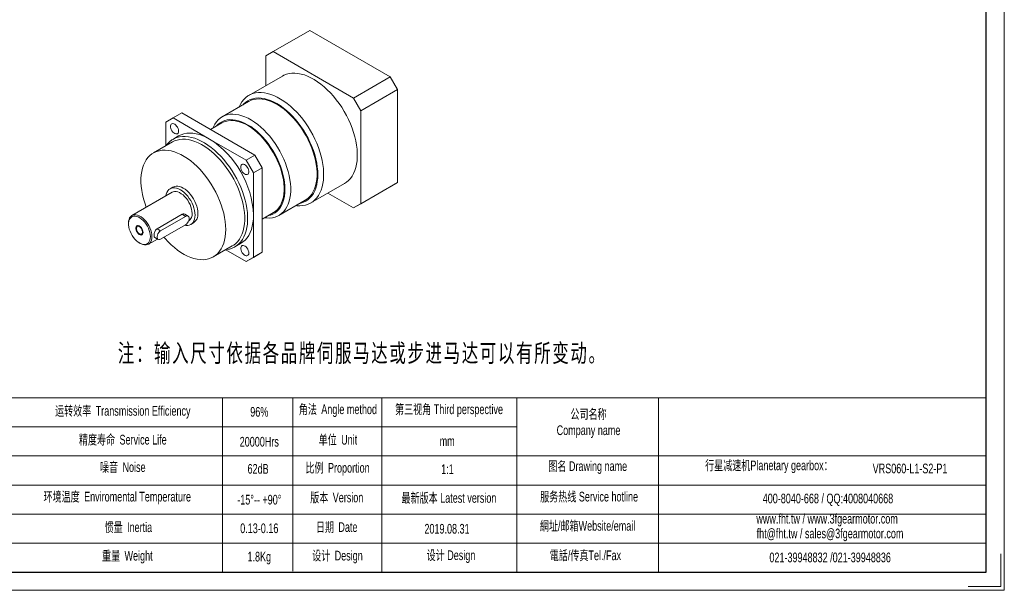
# Model space of a CAD drawing. Header units: millimetres. Extents: x 3840 to 4430, y -122 to 296.
# Tile 2 of 3: x 4049 to 4430, y -122 to 99. Entities that reach past the tile are written whole.
import ezdxf

# ---------------------------------------------------------------- set-up
doc = ezdxf.new("R2010")
doc.units = ezdxf.units.MM
doc.layers.get('0').update_dxf_attribs({"lineweight": 0})
doc.layers.add('SLD-0', color=7, linetype='Continuous', lineweight=18)
doc.layers.add('图框_外框线', color=7, linetype='Continuous', lineweight=18)
doc.styles.add('标准', font='arial.ttf', dxfattribs={"width": 0.667})

msp = doc.modelspace()

# ---------------------------------------------------------------- linework, layer by layer
at = {"color": 7, "linetype": 'Continuous', "lineweight": 15}
for p, q in [((4161.04, 94.8), (4146.9, 86.64)), ((4161.04, 94.8), (4192.15, 76.84)), ((4146.9, 86.64), (4144.07, 85)), ((4144.07, 73.52), (4144.07, 85)), ((4146.9, 86.64), (4178.01, 68.68)), ((4150.46, 77.21), (4137.45, 69.7)), ((4178.01, 68.68), (4192.15, 76.84)), ((4192.15, 76.84), (4194.98, 71.94)), ((4180.84, 63.78), (4178.01, 68.68)), ((4194.98, 71.94), (4180.84, 63.78)), ((4194.98, 71.94), (4194.98, 36.01)), ((4137.31, 67.31), (4127.13, 61.44)), ((4108.15, 61), (4105.32, 59.37)), ((4111.54, 62.96), (4108.15, 61)), ((4108.15, 61), (4122.29, 52.84)), ((4111.54, 62.96), (4139.83, 46.63)), ((4180.84, 63.78), (4180.84, 27.85)), ((4105.32, 50.23), (4105.32, 59.37)), ((4127, 59.05), (4122.66, 56.54)), ((4110.29, 54.03), (4108.03, 52.72)), ((4107.86, 51.7), (4100.51, 47.45)), ((4122.29, 52.84), (4136.43, 44.67)), ((4136.43, 44.67), (4139.83, 46.63)), ((4139.83, 46.63), (4142.66, 41.73)), ((4139.26, 39.77), (4136.43, 44.67)), ((4142.66, 41.73), (4139.26, 39.77)), ((4139.26, 39.77), (4139.26, 23.44)), ((4142.66, 41.73), (4142.66, 9.07)), ((4161.44, 28.13), (4174.45, 35.64)), ((4192.15, 34.38), (4178.01, 26.22)), ((4180.84, 27.85), (4194.98, 36.01)), ((4194.98, 36.01), (4192.15, 34.38)), ((4107.78, 32.25), (4092.22, 23.27)), ((4108.11, 34.29), (4106.98, 33.64)), ((4178.01, 26.22), (4168.07, 31.95)), ((4149.13, 23.33), (4159.31, 29.21)), ((4178.01, 26.22), (4180.84, 27.85)), ((4111.6, 23.74), (4101.98, 18.19)), ((4112.96, 22.95), (4103.34, 17.4)), ((4112.96, 22.95), (4111.6, 23.74)), ((4113.96, 23.05), (4112.72, 23.77)), ((4139.26, 23.44), (4139.26, 7.11)), ((4142.66, 21.9), (4147, 24.41)), ((4090.9, 20.34), (4090.9, 20.01)), ((4103.34, 14.14), (4112.96, 19.69)), ((4114.16, 21.16), (4114.18, 21.17)), ((4114.98, 19.78), (4116.11, 20.43)), ((4103.34, 17.4), (4101.98, 18.19)), ((4095.14, 12.67), (4095.42, 12.5)), ((4098.62, 12.19), (4102.09, 14.18)), ((4101.1, 14.75), (4102.34, 14.04)), ((4123.71, 7.27), (4131.06, 11.51)), ((4132.03, 11.15), (4134.29, 12.45)), ((4136.43, 5.48), (4128.52, 10.05)), ((4139.26, 7.11), (4142.66, 9.07)), ((4142.66, 9.07), (4139.83, 7.44)), ((4139.83, 7.44), (4136.43, 5.48)), ((4136.43, 5.48), (4139.26, 7.11))]:
    msp.add_line(p, q, dxfattribs=at)
for points in [[(4174.45, 35.64), (4175.22, 36.15), (4176.03, 36.83), (4176.76, 37.63), (4177.41, 38.53), (4177.98, 39.54), (4178.45, 40.64), (4178.83, 41.84), (4179.12, 43.12), (4179.32, 44.47), (4179.41, 45.89), (4179.41, 47.38), (4179.32, 48.91), (4179.12, 50.49), (4178.83, 52.1), (4178.45, 53.74), (4177.98, 55.39), (4177.41, 57.05), (4176.76, 58.7), (4176.03, 60.35), (4175.22, 61.96), (4174.34, 63.55), (4173.39, 65.1), (4172.38, 66.6), (4171.31, 68.03), (4170.19, 69.41), (4169.02, 70.7), (4167.82, 71.92), (4166.59, 73.05), (4165.33, 74.08), (4164.06, 75.01), (4162.78, 75.83), (4161.49, 76.55), (4160.21, 77.15), (4158.95, 77.62), (4157.7, 77.98), (4156.48, 78.22), (4155.3, 78.33), (4154.16, 78.31), (4153.06, 78.17), (4152.02, 77.9), (4151.04, 77.51), (4150.46, 77.21)], [(4133.65, 65.2), (4133.68, 65.26), (4134.19, 66.32), (4134.8, 67.27), (4135.49, 68.13), (4136.26, 68.87), (4137.11, 69.49), (4138.03, 70), (4139.01, 70.39), (4140.05, 70.66), (4141.15, 70.8), (4142.29, 70.82), (4143.47, 70.71), (4144.69, 70.47), (4145.94, 70.11), (4147.2, 69.63), (4148.48, 69.04), (4149.77, 68.32), (4151.05, 67.5), (4152.32, 66.57), (4153.58, 65.54), (4154.81, 64.41), (4156.01, 63.19), (4157.18, 61.89), (4158.3, 60.52), (4159.37, 59.08), (4160.38, 57.59), (4161.33, 56.04), (4162.21, 54.45), (4163.02, 52.83), (4163.75, 51.19), (4164.4, 49.54), (4164.97, 47.88), (4165.44, 46.23), (4165.82, 44.59), (4166.11, 42.98), (4166.31, 41.4), (4166.4, 39.87), (4166.4, 38.38), (4166.31, 36.96), (4166.11, 35.61), (4165.82, 34.33), (4165.44, 33.13), (4164.97, 32.03), (4164.4, 31.02), (4163.75, 30.12), (4163.02, 29.32), (4162.21, 28.63), (4161.33, 28.07), (4160.38, 27.62), (4159.37, 27.29), (4158.3, 27.09), (4157.18, 27.01), (4156.01, 27.05), (4155.65, 27.09)], [(4157.21, 27.99), (4157.62, 28.09), (4158.6, 28.42), (4159.51, 28.86), (4160.36, 29.43), (4161.13, 30.11), (4161.82, 30.91), (4162.43, 31.81), (4162.95, 32.81), (4163.38, 33.91), (4163.72, 35.1), (4163.96, 36.37), (4164.1, 37.71), (4164.15, 39.12), (4164.1, 40.58), (4163.96, 42.09), (4163.72, 43.64), (4163.38, 45.22), (4162.95, 46.81), (4162.43, 48.42), (4161.82, 50.02), (4161.13, 51.62), (4160.36, 53.19), (4159.51, 54.73), (4158.6, 56.23), (4157.62, 57.68), (4156.59, 59.08), (4155.5, 60.41), (4154.37, 61.66), (4153.21, 62.83), (4152.01, 63.91), (4150.79, 64.9), (4149.56, 65.78), (4148.31, 66.55), (4147.07, 67.21), (4145.84, 67.76), (4144.62, 68.18), (4143.42, 68.48), (4142.25, 68.66), (4141.12, 68.71), (4140.04, 68.63), (4139, 68.43), (4138.03, 68.11), (4137.11, 67.66), (4136.27, 67.09), (4135.5, 66.41), (4135.21, 66.1)], [(4137.31, 67.31), (4137.42, 67.38), (4138.34, 67.81), (4139.32, 68.11), (4140.36, 68.29), (4141.44, 68.35), (4142.58, 68.27), (4143.74, 68.07), (4144.94, 67.75), (4146.16, 67.3), (4147.39, 66.73), (4148.62, 66.04), (4149.86, 65.25), (4151.08, 64.34), (4152.29, 63.33), (4153.47, 62.23), (4154.62, 61.04), (4155.73, 59.77), (4156.79, 58.43), (4157.8, 57.02), (4158.75, 55.55), (4159.64, 54.04), (4160.45, 52.5), (4161.18, 50.92), (4161.84, 49.33), (4162.41, 47.74), (4162.88, 46.14), (4163.27, 44.56), (4163.56, 43.01), (4163.76, 41.48), (4163.86, 40), (4163.86, 38.57), (4163.76, 37.21), (4163.56, 35.91), (4163.27, 34.69), (4162.88, 33.56), (4162.41, 32.52), (4161.84, 31.58), (4161.18, 30.74), (4160.45, 30.02), (4159.64, 29.41), (4159.31, 29.21)], [(4123.55, 57.06), (4123.79, 57.62), (4124.31, 58.61), (4124.92, 59.5), (4125.62, 60.28), (4126.39, 60.95), (4127.24, 61.5), (4128.16, 61.93), (4129.14, 62.23), (4130.18, 62.41), (4131.26, 62.47), (4132.39, 62.39), (4133.56, 62.19), (4134.76, 61.87), (4135.97, 61.42), (4137.2, 60.85), (4138.44, 60.17), (4139.68, 59.37), (4140.9, 58.46), (4142.11, 57.46), (4143.29, 56.35), (4144.44, 55.16), (4145.55, 53.89), (4146.61, 52.55), (4147.62, 51.14), (4148.57, 49.67), (4149.45, 48.16), (4150.27, 46.62), (4151, 45.05), (4151.65, 43.46), (4152.22, 41.86), (4152.7, 40.27), (4153.09, 38.69), (4153.38, 37.13), (4153.58, 35.61), (4153.68, 34.12), (4153.68, 32.7), (4153.58, 31.33), (4153.38, 30.03), (4153.09, 28.81), (4152.7, 27.68), (4152.22, 26.64), (4151.65, 25.7), (4151, 24.86), (4150.27, 24.14), (4149.45, 23.53), (4148.57, 23.04), (4147.62, 22.67), (4146.61, 22.43), (4145.55, 22.31), (4144.44, 22.32), (4143.55, 22.42)], [(4110.25, 55.9), (4110.2, 56.37), (4110.06, 56.87), (4109.83, 57.37), (4109.53, 57.83), (4109.17, 58.23), (4108.79, 58.53), (4108.4, 58.73), (4108.03, 58.8), (4107.7, 58.75), (4107.43, 58.58), (4107.25, 58.29), (4107.15, 57.91), (4107.15, 57.46), (4107.25, 56.97), (4107.43, 56.47), (4107.7, 55.98), (4108.03, 55.55), (4108.4, 55.2), (4108.79, 54.95), (4109.17, 54.81), (4109.53, 54.8), (4109.83, 54.91), (4110.06, 55.14), (4110.2, 55.48), (4110.25, 55.9)], [(4144.99, 23.25), (4145.86, 23.47), (4146.77, 23.84), (4147.61, 24.32), (4148.38, 24.93), (4149.08, 25.65), (4149.69, 26.48), (4150.21, 27.41), (4150.64, 28.45), (4150.98, 29.57), (4151.23, 30.78), (4151.38, 32.06), (4151.42, 33.4), (4151.38, 34.81), (4151.23, 36.26), (4150.98, 37.75), (4150.64, 39.26), (4150.21, 40.8), (4149.69, 42.33), (4149.08, 43.87), (4148.38, 45.39), (4147.61, 46.89), (4146.77, 48.35), (4145.86, 49.76), (4144.89, 51.12), (4143.87, 52.42), (4142.79, 53.64), (4141.68, 54.78), (4140.54, 55.83), (4139.37, 56.79), (4138.19, 57.64), (4137, 58.39), (4135.81, 59.02), (4134.63, 59.53), (4133.46, 59.92), (4132.32, 60.19), (4131.21, 60.33), (4130.13, 60.34), (4129.11, 60.23), (4128.14, 59.99), (4127.23, 59.63), (4126.39, 59.14), (4125.62, 58.53), (4124.99, 57.89)], [(4127, 59.05), (4127.54, 59.33), (4128.45, 59.67), (4129.42, 59.89), (4130.45, 59.99), (4131.52, 59.95), (4132.63, 59.78), (4133.77, 59.49), (4134.93, 59.08), (4136.11, 58.54), (4137.3, 57.89), (4138.48, 57.12), (4139.65, 56.24), (4140.8, 55.26), (4141.93, 54.19), (4143.02, 53.03), (4144.07, 51.79), (4145.07, 50.48), (4146.01, 49.11), (4146.89, 47.69), (4147.71, 46.22), (4148.44, 44.72), (4149.1, 43.21), (4149.67, 41.68), (4150.15, 40.15), (4150.54, 38.64), (4150.83, 37.14), (4151.03, 35.68), (4151.13, 34.26), (4151.13, 32.89), (4151.03, 31.58), (4150.83, 30.35), (4150.54, 29.19), (4150.15, 28.13), (4149.67, 27.16), (4149.1, 26.29), (4148.44, 25.53), (4147.71, 24.88), (4147, 24.41)], [(4105.36, 50.25), (4105.39, 50.29), (4106.08, 51.14), (4106.85, 51.89), (4107.69, 52.51), (4108.61, 53.02), (4109.59, 53.41), (4110.63, 53.68), (4111.73, 53.82), (4112.87, 53.83), (4114.06, 53.72), (4115.28, 53.49), (4116.52, 53.13), (4117.79, 52.65), (4119.07, 52.05), (4120.35, 51.34), (4121.63, 50.52), (4122.91, 49.59), (4124.16, 48.55), (4125.4, 47.43), (4126.6, 46.21), (4127.76, 44.91), (4128.88, 43.54), (4129.95, 42.1), (4130.97, 40.61), (4131.92, 39.06), (4132.8, 37.47), (4133.61, 35.85), (4134.34, 34.21), (4134.99, 32.56), (4135.55, 30.9), (4136.02, 29.25), (4136.41, 27.61), (4136.7, 26), (4136.89, 24.42), (4136.99, 22.89), (4136.99, 21.4), (4136.89, 19.98), (4136.7, 18.63), (4136.41, 17.35), (4136.02, 16.15), (4135.55, 15.05), (4134.99, 14.04), (4134.34, 13.14), (4133.61, 12.34), (4132.8, 11.65), (4131.92, 11.08), (4130.97, 10.63), (4129.95, 10.31), (4128.88, 10.1), (4128.56, 10.07)], [(4110.29, 54.03), (4111.27, 54.5), (4112.32, 54.85), (4113.42, 55.07), (4114.59, 55.15), (4115.8, 55.09), (4117.05, 54.91), (4118.33, 54.58), (4119.64, 54.13), (4120.96, 53.55), (4122.29, 52.84)], [(4131.06, 11.51), (4131.61, 11.86), (4132.43, 12.52), (4133.17, 13.28), (4133.83, 14.16), (4134.4, 15.15), (4134.88, 16.23), (4135.27, 17.4), (4135.56, 18.66), (4135.76, 20), (4135.86, 21.41), (4135.86, 22.88), (4135.76, 24.4), (4135.56, 25.96), (4135.27, 27.56), (4134.88, 29.19), (4134.4, 30.82), (4133.83, 32.47), (4133.17, 34.1), (4132.43, 35.73), (4131.61, 37.32), (4130.72, 38.89), (4129.76, 40.41), (4128.74, 41.87), (4127.67, 43.28), (4126.54, 44.61), (4125.37, 45.87), (4124.17, 47.04), (4122.94, 48.12), (4121.68, 49.09), (4120.42, 49.97), (4119.15, 50.73), (4117.88, 51.38), (4116.61, 51.91), (4115.37, 52.31), (4114.15, 52.6), (4112.97, 52.75), (4111.82, 52.78), (4110.72, 52.68), (4109.67, 52.46), (4108.68, 52.11), (4107.86, 51.7)], [(4128.51, 17.89), (4128.47, 19.39), (4128.32, 20.93), (4128.07, 22.52), (4127.73, 24.13), (4127.3, 25.76), (4126.77, 27.4), (4126.15, 29.04), (4125.46, 30.67), (4124.68, 32.28), (4123.82, 33.87), (4122.9, 35.41), (4121.91, 36.9), (4120.86, 38.34), (4119.76, 39.71), (4118.61, 41.01), (4117.42, 42.22), (4116.2, 43.34), (4114.96, 44.37), (4113.7, 45.3), (4112.43, 46.12), (4111.16, 46.82), (4109.89, 47.41), (4108.64, 47.88), (4107.4, 48.23), (4106.2, 48.45), (4105.03, 48.54), (4103.91, 48.5), (4102.83, 48.34), (4101.81, 48.05), (4100.85, 47.64), (4099.96, 47.11), (4099.14, 46.45), (4098.4, 45.68), (4097.75, 44.81), (4097.18, 43.82), (4096.69, 42.74), (4096.31, 41.57), (4096.01, 40.31), (4095.82, 38.97), (4095.72, 37.56), (4095.72, 36.09), (4095.82, 34.57), (4096.01, 33), (4096.31, 31.41), (4096.69, 29.78), (4097.18, 28.14), (4097.75, 26.5), (4097.76, 26.47)], [(4134.34, 41.99), (4134.39, 41.52), (4134.53, 41.02), (4134.76, 40.52), (4135.06, 40.06), (4135.41, 39.66), (4135.79, 39.36), (4136.18, 39.16), (4136.55, 39.09), (4136.88, 39.14), (4137.15, 39.31), (4137.34, 39.6), (4137.44, 39.98), (4137.44, 40.43), (4137.34, 40.92), (4137.15, 41.42), (4136.88, 41.91), (4136.55, 42.34), (4136.18, 42.69), (4135.79, 42.94), (4135.41, 43.08), (4135.06, 43.09), (4134.76, 42.98), (4134.53, 42.75), (4134.39, 42.41), (4134.34, 41.99)], [(4117.77, 24.1), (4117.72, 24.98), (4117.57, 25.9), (4117.34, 26.84), (4117.01, 27.8), (4116.6, 28.75), (4116.11, 29.67), (4115.55, 30.56), (4114.94, 31.39), (4114.27, 32.15), (4113.57, 32.83), (4112.85, 33.41), (4112.11, 33.89), (4111.37, 34.26), (4110.65, 34.52), (4109.94, 34.65), (4109.28, 34.65), (4108.67, 34.53), (4108.11, 34.29)], [(4116.64, 23.44), (4116.59, 24.32), (4116.44, 25.24), (4116.2, 26.19), (4115.88, 27.15), (4115.47, 28.09), (4114.98, 29.02), (4114.42, 29.9), (4113.81, 30.73), (4113.14, 31.49), (4112.44, 32.17), (4111.72, 32.76), (4110.98, 33.24), (4110.24, 33.61), (4109.51, 33.86), (4108.81, 33.99), (4108.15, 34), (4107.53, 33.88), (4106.98, 33.64), (4106.49, 33.28), (4106.08, 32.8), (4105.75, 32.23), (4105.51, 31.55), (4105.38, 30.87)], [(4115.5, 24.1), (4115.45, 24.9), (4115.3, 25.75), (4115.06, 26.62), (4114.72, 27.49), (4114.3, 28.35), (4113.8, 29.17), (4113.24, 29.93), (4112.63, 30.62), (4111.99, 31.22), (4111.32, 31.72), (4110.64, 32.12), (4109.97, 32.38), (4109.32, 32.53), (4108.72, 32.54), (4108.16, 32.42), (4107.78, 32.25)], [(4090.9, 20.34), (4090.95, 21.09), (4091.1, 21.76), (4091.34, 22.35), (4091.68, 22.83), (4092.1, 23.2), (4092.6, 23.44), (4093.16, 23.56), (4093.77, 23.55), (4094.41, 23.4), (4095.08, 23.13), (4095.76, 22.74), (4096.43, 22.24), (4097.08, 21.64), (4097.68, 20.95), (4098.24, 20.19), (4098.74, 19.37), (4099.16, 18.51), (4099.5, 17.64), (4099.75, 16.77), (4099.9, 15.92), (4099.95, 15.12)], [(4099.38, 15.12), (4099.33, 15.89), (4099.18, 16.71), (4098.94, 17.54), (4098.61, 18.38), (4098.2, 19.2), (4097.71, 19.98), (4097.17, 20.7), (4096.57, 21.35), (4095.95, 21.91), (4095.3, 22.37), (4094.65, 22.71), (4094.01, 22.94), (4093.4, 23.04), (4092.83, 23.01), (4092.32, 22.85), (4091.87, 22.57), (4091.49, 22.17), (4091.2, 21.67), (4091.01, 21.07), (4090.91, 20.38), (4090.91, 19.63), (4091.01, 18.83), (4091.2, 18.01), (4091.49, 17.17), (4091.87, 16.34), (4092.32, 15.54), (4092.83, 14.78), (4093.4, 14.1), (4094.01, 13.49), (4094.65, 12.98), (4095.3, 12.58), (4095.95, 12.29), (4096.57, 12.13), (4097.17, 12.09), (4097.71, 12.18), (4098.2, 12.4), (4098.61, 12.74), (4098.94, 13.2), (4099.18, 13.75), (4099.33, 14.4), (4099.38, 15.12)], [(4112.64, 19.5), (4113.14, 19.42), (4113.81, 19.42), (4114.42, 19.54), (4114.98, 19.78), (4115.47, 20.14), (4115.88, 20.61), (4116.2, 21.19), (4116.44, 21.86), (4116.59, 22.62), (4116.64, 23.44)], [(4112.96, 19.69), (4113.36, 19.98), (4113.72, 20.39), (4114.03, 20.87), (4114.24, 21.38), (4114.36, 21.9), (4114.36, 22.36), (4114.24, 22.74), (4114.03, 23.01), (4113.72, 23.14), (4113.36, 23.12), (4112.96, 22.95)], [(4139.26, 23.44), (4139.21, 21.94), (4139.05, 20.5), (4138.79, 19.14), (4138.43, 17.87), (4137.97, 16.69), (4137.41, 15.61), (4136.76, 14.65), (4136.02, 13.8), (4135.2, 13.06), (4134.29, 12.46), (4134.29, 12.45)], [(4096.33, 16.88), (4096.27, 17.31), (4096.12, 17.77), (4095.88, 18.21), (4095.57, 18.59), (4095.23, 18.88), (4094.87, 19.05), (4094.55, 19.1), (4094.27, 19), (4094.07, 18.78), (4093.96, 18.45), (4093.96, 18.04), (4094.07, 17.59), (4094.27, 17.13), (4094.55, 16.72), (4094.87, 16.38), (4095.23, 16.15), (4095.57, 16.04), (4095.88, 16.06), (4096.12, 16.23), (4096.27, 16.51), (4096.33, 16.88)], [(4103.34, 17.4), (4102.94, 17.11), (4102.58, 16.7), (4102.27, 16.22), (4102.06, 15.7), (4101.94, 15.19), (4101.94, 14.73), (4102.06, 14.35), (4102.27, 14.08), (4102.58, 13.95), (4102.94, 13.97), (4103.34, 14.14)], [(4104.6, 14.86), (4105.03, 14.36), (4106.2, 13.1), (4107.4, 11.93), (4108.64, 10.85), (4109.89, 9.87), (4111.16, 9), (4112.43, 8.24), (4113.7, 7.59), (4114.96, 7.06), (4116.2, 6.65), (4117.42, 6.37), (4118.61, 6.22), (4119.76, 6.19), (4120.86, 6.29), (4121.91, 6.51), (4122.9, 6.86), (4123.82, 7.34), (4124.68, 7.93), (4125.46, 8.64), (4126.15, 9.47), (4126.77, 10.4), (4127.3, 11.43), (4127.73, 12.56), (4128.07, 13.78), (4128.32, 15.08), (4128.47, 16.45), (4128.51, 17.89)], [(4099.95, 15.12), (4099.9, 14.37), (4099.75, 13.69), (4099.5, 13.11), (4099.16, 12.63), (4098.74, 12.26), (4098.24, 12.01), (4097.68, 11.9), (4097.08, 11.91), (4096.43, 12.05), (4095.76, 12.32), (4095.42, 12.5)], [(4137.45, 8.79), (4137.4, 9.26), (4137.26, 9.76), (4137.03, 10.26), (4136.73, 10.72), (4136.37, 11.11), (4135.99, 11.42), (4135.6, 11.62), (4135.23, 11.69), (4134.9, 11.64), (4134.63, 11.47), (4134.45, 11.18), (4134.35, 10.8), (4134.35, 10.35), (4134.45, 9.86), (4134.63, 9.35), (4134.9, 8.87), (4135.23, 8.44), (4135.6, 8.09), (4135.99, 7.83), (4136.37, 7.7), (4136.73, 7.69), (4137.03, 7.8), (4137.26, 8.03), (4137.4, 8.37), (4137.45, 8.79)]]:
    msp.add_lwpolyline(points, dxfattribs=at)
at = {"color": 7, "linetype": 'Continuous', "lineweight": 0}
msp.add_lwpolyline([(4096.55, 16.75), (4096.5, 16.34), (4096.35, 16.02), (4096.1, 15.81), (4095.79, 15.74), (4095.43, 15.8), (4095.04, 15.99), (4094.67, 16.3), (4094.32, 16.7), (4094.04, 17.17), (4093.84, 17.66), (4093.74, 18.15), (4093.74, 18.6), (4093.84, 18.96), (4094.04, 19.23), (4094.32, 19.37), (4094.67, 19.38), (4095.04, 19.25), (4095.43, 19), (4095.79, 18.64), (4096.1, 18.2), (4096.35, 17.72), (4096.5, 17.22), (4096.55, 16.75)], dxfattribs=at)
at = {"color": 7, "linetype": 'Continuous', "lineweight": 15}
for centre, radius, start, end in [((4102.42, 21.77), 36.88, 2.6055, 57.3945), ((4112.36, 23.76), 3.17, 305.1318, 6.1804), ((4113.74, 23.71), 4.04, 305.8415, 5.4707)]:
    msp.add_arc(centre, radius, start, end, dxfattribs=at)
for points, knots in [([(4112.71, 23.76), (4112.59, 23.82), (4112.31, 23.95), (4111.91, 23.89), (4111.67, 23.77), (4111.6, 23.74)], [0, 0, 0, 0, 0.433365, 0.941018, 1.165838, 1.165838, 1.165838, 1.165838]), ([(4101.98, 18.19), (4101.83, 18.08), (4101.53, 17.86), (4101.19, 17.31), (4100.94, 16.68), (4100.81, 16.02), (4100.78, 15.44), (4100.87, 15.02), (4100.98, 14.79), (4101.09, 14.77), (4101.1, 14.77)], [0, 0, 0, 0, 0.539045, 1.077434, 1.632643, 2.200155, 2.750007, 3.281023, 3.81873, 3.895597, 3.895597, 3.895597, 3.895597])]:
    msp.add_open_spline(points, degree=3, knots=knots, dxfattribs=at)
at = {"layer": 'SLD-0'}
msp.add_line((4127.23, -47.16), (4127.23, -114.58), dxfattribs=at)
at = {"layer": '图框_外框线'}
for p, q in [((3891.95, -47.16), (4422.78, -47.16)), ((4154.51, -47.16), (4154.51, -114.21)), ((4188.96, -47.16), (4188.96, -114.58)), ((4241.16, -47.16), (4241.16, -114.58)), ((4295.97, -47.16), (4295.97, -114.58)), ((3942.82, -58.41), (4241.16, -58.41)), ((3891.95, -69.66), (4422.78, -69.66)), ((3942.82, -80.91), (4422.78, -80.91)), ((3942.82, -92.16), (4422.78, -92.16)), ((3942.82, -103.41), (4422.78, -103.41))]:
    msp.add_line(p, q, dxfattribs=at)
at = {"layer": '图框_外框线', "color": 3}
msp.add_lwpolyline([(3839.83, -121.61), (4429.81, -121.61), (4429.81, 295.59), (3839.83, 295.59)], close=True, dxfattribs=at)
at = {"layer": '图框_外框线', "color": 3, "lineweight": 25}
msp.add_lwpolyline([(3874.95, -114.58), (4422.78, -114.58), (4422.78, 288.56), (3874.95, 288.56)], close=True, dxfattribs=at)
at = {"layer": '图框_外框线', "color": 3}
msp.add_lwpolyline([(4428.4, -107.56), (4428.4, -120.2), (4415.76, -120.2)], dxfattribs=at)

# ---------------------------------------------------------------- texts
at = {"layer": 'SLD-0', "color": 1, "insert": (4177.84, -26.38), "char_height": 7, "width": 212.9983, "attachment_point": 2, "line_spacing_factor": 1.15057, "style": '标准'}
msp.add_mtext('{\\fSimSun|b1|i0|c0|p34;\\T1.1;  \\fSimSun|b1|i0|c134|p34;注：输入尺寸依据各品牌伺服马达或步进马达可以有所变动。}', dxfattribs=at)
at = {"layer": 'SLD-0', "color": 1, "char_height": 3.75, "attachment_point": 2, "style": '标准'}
for s, insert, width in [('{\\fSimSun|b0|i0|c134|p2;角法 }Angle method ', (4171.92, -49.75), 47.9576), ('{\\fSimSun|b0|i0|c134|p2;第三视角} Third perspective', (4214.93, -49.75), 47.9576), ('{\\fSimSun|b0|i0|c134|p2;运转效率 }Transmission Efficiency', (4088.69, -50.37), 63.7258), ('96%', (4141.51, -50.75), 47.9576), ('{\\fSimSun|b0|i0|c134|p2;公司名称}\\PCompany name', (4268.91, -51.6), 47.9576), ('{\\fSimSun|b0|i0|c134|p2;精度寿命 }Service Life', (4088.69, -61.51), 63.7258), ('20000Hrs', (4141.51, -62.31), 47.9576), ('{\\fSimSun|b0|i0|c134|p2;单位 }Unit', (4171.94, -61.53), 47.9576), ('mm', (4214.22, -62.06), 47.9576), ('{\\fSimSun|b0|i0|c134|p2;噪音 }Noise', (4088.69, -72.12), 63.7258), ('{\\fSimSun|b0|i0|c134|p2;比例 }Proportion', (4171.8, -72.38), 47.9576), ('{\\fSimSun|b0|i0|c134|p2;图名} Drawing name', (4268.6, -71.73), 47.9576), ('  {\\fSimSun|b0|i0|c134|p2;行星减速机}Planetary gearbox{\\fSimSun|b0|i0|c134|p2;：}', (4337.74, -71.44), 69.2405), ('62dB', (4141.05, -72.78), 47.9576), ('1:1', (4214.31, -72.93), 47.9576), ('\\pxt5;{\\C256;VRS060-L1-S2-P1}', (4393.33, -72.64), 47.9576), ('{\\fSimSun|b0|i0|c134|p2;环境温度 }Enviromental Temperature', (4086.54, -83.53), 63.7258), ('{\\fSimSun|b0|i0|c134|p2;版本 }Version', (4171.49, -83.86), 47.9576), ('{\\fSimSun|b0|i0|c134|p2;最新版本} Latest version', (4214.9, -84.02), 47.9576), ('{\\fSimSun|b0|i0|c134|p2;服务热线} Service hotline', (4269.14, -83.52), 47.9576), ('-15%%D-- +90%%D', (4141.51, -84.7), 47.9576), ('400-8040-668 / QQ:4008040668', (4361.57, -84.24), 83.6969), ('{\\fSimSun|b0|i0|c134|p2;惯量 }Inertia', (4090.84, -95.35), 63.7258), ('{\\fSimSun|b0|i0|c134|p2;日期 }Date', (4171.46, -95.3), 47.9576), ('{\\fSimSun|b0|i0|c134|p2;網址}/{\\fSimSun|b0|i0|c134|p2;邮箱}Website/email', (4268.55, -94.82), 47.9576), ('www.fht.tw / www.3fgearmotor.com ', (4361.23, -92.05), 63.217), ('0.13-0.16', (4141.51, -95.76), 47.9576), ('2019.08.31', (4214.15, -95.95), 47.9576), ('\\pxt12;fht@fht.tw / sales@3fgearmotor.com ', (4362.37, -97.76), 79.6812), ('{\\fSimSun|b0|i0|c134|p2;重量 }Weight', (4090.44, -106.36), 63.7258), ('1.8Kg', (4141.51, -106.72), 47.9576), ('{\\fSimSun|b0|i0|c134|p2;设计 }Design', (4171.76, -106.32), 47.9576), ('{\\fSimSun|b0|i0|c134|p2;设计} Design', (4215.68, -106.17), 47.9576), ('{\\fSimSun|b0|i0|c134|p2;電話}/{\\fSimSun|b0|i0|c134|p2;传真}Tel./Fax', (4267.71, -106.21), 47.9576), ('021-39948832 /021-39948836 ', (4362.41, -107.03), 47.9576)]:
    msp.add_mtext(s, dxfattribs=dict(at, insert=insert, width=width))

doc.saveas('drawing.dxf')
